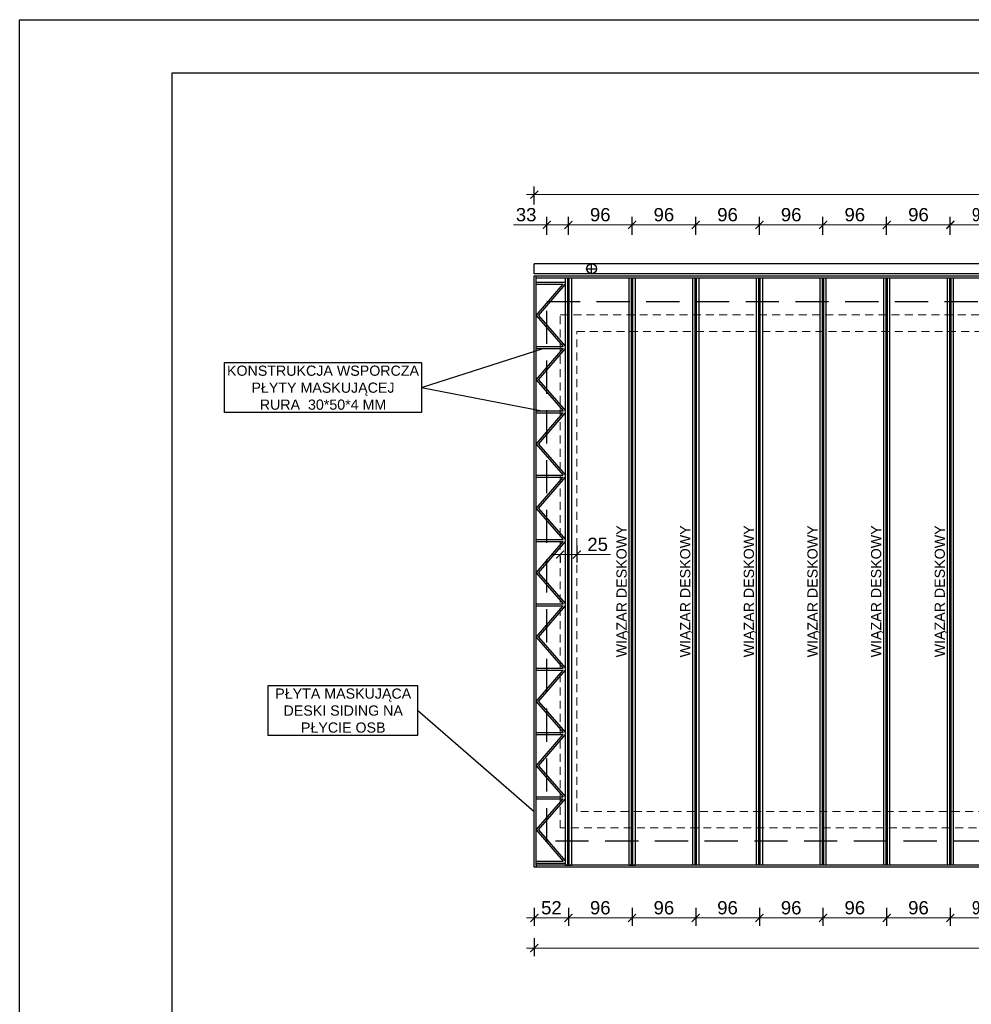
# Model space of a CAD drawing. Header units: millimetres. Extents: x 79929 to 85056, y -17684 to -14714.
# Tile 2 of 6: x 79929 to 81365, y -16199 to -14714. Entities that reach past the tile are written whole.
import ezdxf

# ---------------------------------------------------------------- set-up
doc = ezdxf.new("R2010")
doc.units = ezdxf.units.MM
doc.header["$LTSCALE"] = 100
doc.header["$MEASUREMENT"] = 0
doc.linetypes.add('DASHED', pattern=[0.75, 0.5, -0.25])
doc.linetypes.add('KRESKOWA-SREDNIA', pattern=[0.2, 0.12, -0.08])
for name, color, linetype in [('! rynny i ruru spustowe', 1, 'Continuous'), ('! wymiarowanie', 1, 'Continuous'), ('! ŚCIANY', 2, 'Continuous'), ('Warstwa1', 1, 'Continuous'), ('Warstwa4', 4, 'Continuous'), ('WENTYLACJAPRZER', 1, 'DASHED'), ('WYMIARY', 1, 'Continuous')]:
    doc.layers.add(name, color=color, linetype=linetype)
doc.styles.add('styl1', font='ARIAL.TTF', dxfattribs={"height": 20})
doc.dimstyles.new('ISO-25$0', dxfattribs={"dimtxt": 10, "dimasz": 10, "dimexe": 5, "dimexo": 12, "dimgap": 2, "dimtad": 1, "dimdec": 0, "dimtxsty": 'Standard', "dimblk": 'ARCHTICK', "dimcen": 2.5, "dimdle": 5, "dimadec": 0, "dimazin": 0, "dimtfac": 1, "dimtdec": 0, "dimtmove": 0, "dimatfit": 3, "dimfxl": 1, "dimlwd": 0, "dimarcsym": 0})

# ---------------------------------------------------------------- blocks, each defined once
blk = doc.blocks.new('_ArchTick')
at = {"layer": 'Warstwa1', "color": 0, "const_width": 0.15}
blk.add_lwpolyline([(-0.5, -0.5), (0.5, 0.5)], dxfattribs=at)
blk = doc.blocks.new('*D19')
at = {"layer": 'Defpoints', "color": 0, "linetype": 'ByBlock'}
for p in [(80769.5, -15502.3), (80744.5, -15518.7), (80769.5, -15520.8)]:
    blk.add_point(p, dxfattribs=at)
at = {"layer": 'WENTYLACJAPRZER', "color": 1, "linetype": 'ByBlock', "lineweight": -2}
for p, q in [((80769.5, -15507.3), (80769.5, -15532.8)), ((80744.5, -15523.7), (80744.5, -15532.8))]:
    blk.add_line(p, q, dxfattribs=at)
at = {"layer": 'WENTYLACJAPRZER', "color": 1, "linetype": 'ByBlock', "lineweight": 0}
for p, q in [((80732.5, -15520.8), (80769.5, -15520.8)), ((80769.5, -15520.8), (80820.7, -15520.8))]:
    blk.add_line(p, q, dxfattribs=at)
at = {"layer": 'WENTYLACJAPRZER', "color": 1, "linetype": 'ByBlock', "lineweight": 0, "xscale": 12, "yscale": 12, "zscale": 12, "rotation": 180}
blk.add_blockref('_ArchTick', (80744.5, -15520.8), dxfattribs=at)
at = {"layer": 'WENTYLACJAPRZER', "color": 1, "linetype": 'ByBlock', "lineweight": 0, "xscale": 12, "yscale": 12, "zscale": 12}
blk.add_blockref('_ArchTick', (80769.5, -15520.8), dxfattribs=at)
at = {"layer": 'WENTYLACJAPRZER', "color": 4, "linetype": 'ByBlock', "insert": (80801.1, -15505.6), "char_height": 20, "attachment_point": 5, "style": 'styl1'}
blk.add_mtext('25', dxfattribs=at)
blk = doc.blocks.new('*D20')
at = {"layer": 'Defpoints', "color": 0, "linetype": 'ByBlock'}
for p in [(80705.5, -16056.9), (82531.5, -16055.3), (80705.5, -16114.5)]:
    blk.add_point(p, dxfattribs=at)
at = {"layer": 'WENTYLACJAPRZER', "color": 1, "linetype": 'ByBlock', "lineweight": -2}
for p, q in [((80705.5, -16099.5), (80705.5, -16126.5)), ((82531.5, -16099.5), (82531.5, -16126.5))]:
    blk.add_line(p, q, dxfattribs=at)
at = {"layer": 'WENTYLACJAPRZER', "color": 1, "linetype": 'ByBlock', "lineweight": 0}
blk.add_line((82543.5, -16114.5), (80693.5, -16114.5), dxfattribs=at)
at = {"layer": 'WENTYLACJAPRZER', "color": 1, "linetype": 'ByBlock', "lineweight": 0, "xscale": 12, "yscale": 12, "zscale": 12, "rotation": 180}
blk.add_blockref('_ArchTick', (80705.5, -16114.5), dxfattribs=at)
at = {"layer": 'WENTYLACJAPRZER', "color": 1, "linetype": 'ByBlock', "lineweight": 0, "xscale": 12, "yscale": 12, "zscale": 12}
blk.add_blockref('_ArchTick', (82531.5, -16114.5), dxfattribs=at)
at = {"layer": 'WENTYLACJAPRZER', "color": 4, "linetype": 'ByBlock', "insert": (81618.5, -16099.3), "char_height": 20, "attachment_point": 5, "style": 'styl1'}
blk.add_mtext('1826', dxfattribs=at)
blk = doc.blocks.new('*D21')
at = {"layer": 'Defpoints', "color": 0, "linetype": 'ByBlock'}
for p in [(80757, -15989.3), (80853, -15989.3), (80853, -16068.9)]:
    blk.add_point(p, dxfattribs=at)
at = {"layer": 'WENTYLACJAPRZER', "color": 1, "linetype": 'ByBlock', "lineweight": -2}
for p, q in [((80757, -16053.9), (80757, -16080.9)), ((80853, -16053.9), (80853, -16080.9))]:
    blk.add_line(p, q, dxfattribs=at)
at = {"layer": 'WENTYLACJAPRZER', "color": 1, "linetype": 'ByBlock', "lineweight": 0}
blk.add_line((80745, -16068.9), (80865, -16068.9), dxfattribs=at)
at = {"layer": 'WENTYLACJAPRZER', "color": 1, "linetype": 'ByBlock', "lineweight": 0, "xscale": 12, "yscale": 12, "zscale": 12, "rotation": 180}
blk.add_blockref('_ArchTick', (80757, -16068.9), dxfattribs=at)
at = {"layer": 'WENTYLACJAPRZER', "color": 1, "linetype": 'ByBlock', "lineweight": 0, "xscale": 12, "yscale": 12, "zscale": 12}
blk.add_blockref('_ArchTick', (80853, -16068.9), dxfattribs=at)
at = {"layer": 'WENTYLACJAPRZER', "color": 4, "linetype": 'ByBlock', "insert": (80805, -16053.7), "char_height": 20, "attachment_point": 5, "style": 'styl1'}
blk.add_mtext('96', dxfattribs=at)
blk = doc.blocks.new('*D22')
at = {"layer": 'Defpoints', "color": 0, "linetype": 'ByBlock'}
for p in [(80705.5, -15989.3), (80757, -15989.3), (80705.5, -16068.9)]:
    blk.add_point(p, dxfattribs=at)
at = {"layer": 'WENTYLACJAPRZER', "color": 1, "linetype": 'ByBlock', "lineweight": -2}
for p, q in [((80705.5, -16053.9), (80705.5, -16080.9)), ((80757, -16053.9), (80757, -16080.9))]:
    blk.add_line(p, q, dxfattribs=at)
at = {"layer": 'WENTYLACJAPRZER', "color": 1, "linetype": 'ByBlock', "lineweight": 0}
blk.add_line((80769, -16068.9), (80693.5, -16068.9), dxfattribs=at)
at = {"layer": 'WENTYLACJAPRZER', "color": 1, "linetype": 'ByBlock', "lineweight": 0, "xscale": 12, "yscale": 12, "zscale": 12, "rotation": 180}
blk.add_blockref('_ArchTick', (80705.5, -16068.9), dxfattribs=at)
at = {"layer": 'WENTYLACJAPRZER', "color": 1, "linetype": 'ByBlock', "lineweight": 0, "xscale": 12, "yscale": 12, "zscale": 12}
blk.add_blockref('_ArchTick', (80757, -16068.9), dxfattribs=at)
at = {"layer": 'WENTYLACJAPRZER', "color": 4, "linetype": 'ByBlock', "insert": (80731.3, -16053.7), "char_height": 20, "attachment_point": 5, "style": 'styl1'}
blk.add_mtext('52', dxfattribs=at)
blk = doc.blocks.new('*D23')
at = {"layer": 'Defpoints', "color": 0, "linetype": 'ByBlock'}
for p in [(80853, -15989.3), (80949, -15989.3), (80949, -16068.9)]:
    blk.add_point(p, dxfattribs=at)
at = {"layer": 'WENTYLACJAPRZER', "color": 1, "linetype": 'ByBlock', "lineweight": -2}
for p, q in [((80853, -16053.9), (80853, -16080.9)), ((80949, -16053.9), (80949, -16080.9))]:
    blk.add_line(p, q, dxfattribs=at)
at = {"layer": 'WENTYLACJAPRZER', "color": 1, "linetype": 'ByBlock', "lineweight": 0}
blk.add_line((80841, -16068.9), (80961, -16068.9), dxfattribs=at)
at = {"layer": 'WENTYLACJAPRZER', "color": 1, "linetype": 'ByBlock', "lineweight": 0, "xscale": 12, "yscale": 12, "zscale": 12, "rotation": 180}
blk.add_blockref('_ArchTick', (80853, -16068.9), dxfattribs=at)
at = {"layer": 'WENTYLACJAPRZER', "color": 1, "linetype": 'ByBlock', "lineweight": 0, "xscale": 12, "yscale": 12, "zscale": 12}
blk.add_blockref('_ArchTick', (80949, -16068.9), dxfattribs=at)
at = {"layer": 'WENTYLACJAPRZER', "color": 4, "linetype": 'ByBlock', "insert": (80901, -16053.7), "char_height": 20, "attachment_point": 5, "style": 'styl1'}
blk.add_mtext('96', dxfattribs=at)
blk = doc.blocks.new('*D24')
at = {"layer": 'Defpoints', "color": 0, "linetype": 'ByBlock'}
for p in [(80949, -15989.3), (81045, -15989.3), (81045, -16068.9)]:
    blk.add_point(p, dxfattribs=at)
at = {"layer": 'WENTYLACJAPRZER', "color": 1, "linetype": 'ByBlock', "lineweight": -2}
for p, q in [((80949, -16053.9), (80949, -16080.9)), ((81045, -16053.9), (81045, -16080.9))]:
    blk.add_line(p, q, dxfattribs=at)
at = {"layer": 'WENTYLACJAPRZER', "color": 1, "linetype": 'ByBlock', "lineweight": 0}
blk.add_line((80937, -16068.9), (81057, -16068.9), dxfattribs=at)
at = {"layer": 'WENTYLACJAPRZER', "color": 1, "linetype": 'ByBlock', "lineweight": 0, "xscale": 12, "yscale": 12, "zscale": 12, "rotation": 180}
blk.add_blockref('_ArchTick', (80949, -16068.9), dxfattribs=at)
at = {"layer": 'WENTYLACJAPRZER', "color": 1, "linetype": 'ByBlock', "lineweight": 0, "xscale": 12, "yscale": 12, "zscale": 12}
blk.add_blockref('_ArchTick', (81045, -16068.9), dxfattribs=at)
at = {"layer": 'WENTYLACJAPRZER', "color": 4, "linetype": 'ByBlock', "insert": (80997, -16053.7), "char_height": 20, "attachment_point": 5, "style": 'styl1'}
blk.add_mtext('96', dxfattribs=at)
blk = doc.blocks.new('*D25')
at = {"layer": 'Defpoints', "color": 0, "linetype": 'ByBlock'}
for p in [(81045, -15989.3), (81141, -15989.3), (81141, -16068.9)]:
    blk.add_point(p, dxfattribs=at)
at = {"layer": 'WENTYLACJAPRZER', "color": 1, "linetype": 'ByBlock', "lineweight": -2}
for p, q in [((81045, -16053.9), (81045, -16080.9)), ((81141, -16053.9), (81141, -16080.9))]:
    blk.add_line(p, q, dxfattribs=at)
at = {"layer": 'WENTYLACJAPRZER', "color": 1, "linetype": 'ByBlock', "lineweight": 0}
blk.add_line((81033, -16068.9), (81153, -16068.9), dxfattribs=at)
at = {"layer": 'WENTYLACJAPRZER', "color": 1, "linetype": 'ByBlock', "lineweight": 0, "xscale": 12, "yscale": 12, "zscale": 12, "rotation": 180}
blk.add_blockref('_ArchTick', (81045, -16068.9), dxfattribs=at)
at = {"layer": 'WENTYLACJAPRZER', "color": 1, "linetype": 'ByBlock', "lineweight": 0, "xscale": 12, "yscale": 12, "zscale": 12}
blk.add_blockref('_ArchTick', (81141, -16068.9), dxfattribs=at)
at = {"layer": 'WENTYLACJAPRZER', "color": 4, "linetype": 'ByBlock', "insert": (81093, -16053.7), "char_height": 20, "attachment_point": 5, "style": 'styl1'}
blk.add_mtext('96', dxfattribs=at)
blk = doc.blocks.new('*D26')
at = {"layer": 'Defpoints', "color": 0, "linetype": 'ByBlock'}
for p in [(81141, -15989.3), (81237, -15989.3), (81237, -16068.9)]:
    blk.add_point(p, dxfattribs=at)
at = {"layer": 'WENTYLACJAPRZER', "color": 1, "linetype": 'ByBlock', "lineweight": -2}
for p, q in [((81141, -16053.9), (81141, -16080.9)), ((81237, -16053.9), (81237, -16080.9))]:
    blk.add_line(p, q, dxfattribs=at)
at = {"layer": 'WENTYLACJAPRZER', "color": 1, "linetype": 'ByBlock', "lineweight": 0}
blk.add_line((81129, -16068.9), (81249, -16068.9), dxfattribs=at)
at = {"layer": 'WENTYLACJAPRZER', "color": 1, "linetype": 'ByBlock', "lineweight": 0, "xscale": 12, "yscale": 12, "zscale": 12, "rotation": 180}
blk.add_blockref('_ArchTick', (81141, -16068.9), dxfattribs=at)
at = {"layer": 'WENTYLACJAPRZER', "color": 1, "linetype": 'ByBlock', "lineweight": 0, "xscale": 12, "yscale": 12, "zscale": 12}
blk.add_blockref('_ArchTick', (81237, -16068.9), dxfattribs=at)
at = {"layer": 'WENTYLACJAPRZER', "color": 4, "linetype": 'ByBlock', "insert": (81189, -16053.7), "char_height": 20, "attachment_point": 5, "style": 'styl1'}
blk.add_mtext('96', dxfattribs=at)
blk = doc.blocks.new('*D27')
at = {"layer": 'Defpoints', "color": 0, "linetype": 'ByBlock'}
for p in [(81237, -15989.3), (81333, -15989.3), (81333, -16068.9)]:
    blk.add_point(p, dxfattribs=at)
at = {"layer": 'WENTYLACJAPRZER', "color": 1, "linetype": 'ByBlock', "lineweight": -2}
for p, q in [((81237, -16053.9), (81237, -16080.9)), ((81333, -16053.9), (81333, -16080.9))]:
    blk.add_line(p, q, dxfattribs=at)
at = {"layer": 'WENTYLACJAPRZER', "color": 1, "linetype": 'ByBlock', "lineweight": 0}
blk.add_line((81225, -16068.9), (81345, -16068.9), dxfattribs=at)
at = {"layer": 'WENTYLACJAPRZER', "color": 1, "linetype": 'ByBlock', "lineweight": 0, "xscale": 12, "yscale": 12, "zscale": 12, "rotation": 180}
blk.add_blockref('_ArchTick', (81237, -16068.9), dxfattribs=at)
at = {"layer": 'WENTYLACJAPRZER', "color": 1, "linetype": 'ByBlock', "lineweight": 0, "xscale": 12, "yscale": 12, "zscale": 12}
blk.add_blockref('_ArchTick', (81333, -16068.9), dxfattribs=at)
at = {"layer": 'WENTYLACJAPRZER', "color": 4, "linetype": 'ByBlock', "insert": (81285, -16053.7), "char_height": 20, "attachment_point": 5, "style": 'styl1'}
blk.add_mtext('96', dxfattribs=at)
blk = doc.blocks.new('*D28')
at = {"layer": 'Defpoints', "color": 0, "linetype": 'ByBlock'}
for p in [(81333, -15989.3), (81429, -15989.3), (81429, -16068.9)]:
    blk.add_point(p, dxfattribs=at)
at = {"layer": 'WENTYLACJAPRZER', "color": 1, "linetype": 'ByBlock', "lineweight": -2}
for p, q in [((81333, -16053.9), (81333, -16080.9)), ((81429, -16053.9), (81429, -16080.9))]:
    blk.add_line(p, q, dxfattribs=at)
at = {"layer": 'WENTYLACJAPRZER', "color": 1, "linetype": 'ByBlock', "lineweight": 0}
blk.add_line((81321, -16068.9), (81441, -16068.9), dxfattribs=at)
at = {"layer": 'WENTYLACJAPRZER', "color": 1, "linetype": 'ByBlock', "lineweight": 0, "xscale": 12, "yscale": 12, "zscale": 12, "rotation": 180}
blk.add_blockref('_ArchTick', (81333, -16068.9), dxfattribs=at)
at = {"layer": 'WENTYLACJAPRZER', "color": 1, "linetype": 'ByBlock', "lineweight": 0, "xscale": 12, "yscale": 12, "zscale": 12}
blk.add_blockref('_ArchTick', (81429, -16068.9), dxfattribs=at)
at = {"layer": 'WENTYLACJAPRZER', "color": 4, "linetype": 'ByBlock', "insert": (81381, -16053.7), "char_height": 20, "attachment_point": 5, "style": 'styl1'}
blk.add_mtext('96', dxfattribs=at)
blk = doc.blocks.new('*D41')
at = {"layer": 'Defpoints', "color": 0, "linetype": 'ByBlock'}
for p in [(80705.5, -14978), (80705.5, -15035.6), (82531.5, -15037.2)]:
    blk.add_point(p, dxfattribs=at)
at = {"layer": 'WENTYLACJAPRZER', "color": 1, "linetype": 'ByBlock', "lineweight": -2}
for p, q in [((80705.5, -14993), (80705.5, -14966)), ((82531.5, -14993), (82531.5, -14966))]:
    blk.add_line(p, q, dxfattribs=at)
at = {"layer": 'WENTYLACJAPRZER', "color": 1, "linetype": 'ByBlock', "lineweight": 0}
blk.add_line((82543.5, -14978), (80693.5, -14978), dxfattribs=at)
at = {"layer": 'WENTYLACJAPRZER', "color": 1, "linetype": 'ByBlock', "lineweight": 0, "xscale": 12, "yscale": 12, "zscale": 12, "rotation": 180}
blk.add_blockref('_ArchTick', (80705.5, -14978), dxfattribs=at)
at = {"layer": 'WENTYLACJAPRZER', "color": 1, "linetype": 'ByBlock', "lineweight": 0, "xscale": 12, "yscale": 12, "zscale": 12}
blk.add_blockref('_ArchTick', (82531.5, -14978), dxfattribs=at)
at = {"layer": 'WENTYLACJAPRZER', "color": 4, "linetype": 'ByBlock', "insert": (81618.5, -14962.8), "char_height": 20, "attachment_point": 5, "style": 'styl1'}
blk.add_mtext('1826', dxfattribs=at)
blk = doc.blocks.new('*D42')
at = {"layer": 'Defpoints', "color": 0, "linetype": 'ByBlock'}
for p in [(80853, -15023.7), (80757, -15103.3), (80853, -15103.3)]:
    blk.add_point(p, dxfattribs=at)
at = {"layer": 'WENTYLACJAPRZER', "color": 1, "linetype": 'ByBlock', "lineweight": -2}
for p, q in [((80757, -15038.7), (80757, -15011.7)), ((80853, -15038.7), (80853, -15011.7))]:
    blk.add_line(p, q, dxfattribs=at)
at = {"layer": 'WENTYLACJAPRZER', "color": 1, "linetype": 'ByBlock', "lineweight": 0}
blk.add_line((80745, -15023.7), (80865, -15023.7), dxfattribs=at)
at = {"layer": 'WENTYLACJAPRZER', "color": 1, "linetype": 'ByBlock', "lineweight": 0, "xscale": 12, "yscale": 12, "zscale": 12, "rotation": 180}
blk.add_blockref('_ArchTick', (80757, -15023.7), dxfattribs=at)
at = {"layer": 'WENTYLACJAPRZER', "color": 1, "linetype": 'ByBlock', "lineweight": 0, "xscale": 12, "yscale": 12, "zscale": 12}
blk.add_blockref('_ArchTick', (80853, -15023.7), dxfattribs=at)
at = {"layer": 'WENTYLACJAPRZER', "color": 4, "linetype": 'ByBlock', "insert": (80805, -15008.4), "char_height": 20, "attachment_point": 5, "style": 'styl1'}
blk.add_mtext('96', dxfattribs=at)
blk = doc.blocks.new('*D43')
at = {"layer": 'Defpoints', "color": 0, "linetype": 'ByBlock'}
for p in [(80724.5, -15023.7), (80757, -15103.3), (80724.5, -15121.3)]:
    blk.add_point(p, dxfattribs=at)
at = {"layer": 'WENTYLACJAPRZER', "color": 1, "linetype": 'ByBlock', "lineweight": -2}
for p, q in [((80724.5, -15038.7), (80724.5, -15011.7)), ((80757, -15038.7), (80757, -15011.7))]:
    blk.add_line(p, q, dxfattribs=at)
at = {"layer": 'WENTYLACJAPRZER', "color": 1, "linetype": 'ByBlock', "lineweight": 0}
for p, q in [((80724.5, -15023.7), (80673.9, -15023.7)), ((80769, -15023.7), (80724.5, -15023.7))]:
    blk.add_line(p, q, dxfattribs=at)
at = {"layer": 'WENTYLACJAPRZER', "color": 1, "linetype": 'ByBlock', "lineweight": 0, "xscale": 12, "yscale": 12, "zscale": 12, "rotation": 180}
blk.add_blockref('_ArchTick', (80724.5, -15023.7), dxfattribs=at)
at = {"layer": 'WENTYLACJAPRZER', "color": 1, "linetype": 'ByBlock', "lineweight": 0, "xscale": 12, "yscale": 12, "zscale": 12}
blk.add_blockref('_ArchTick', (80757, -15023.7), dxfattribs=at)
at = {"layer": 'WENTYLACJAPRZER', "color": 4, "linetype": 'ByBlock', "insert": (80693.2, -15008.4), "char_height": 20, "attachment_point": 5, "style": 'styl1'}
blk.add_mtext('33', dxfattribs=at)
blk = doc.blocks.new('*D44')
at = {"layer": 'Defpoints', "color": 0, "linetype": 'ByBlock'}
for p in [(80949, -15023.7), (80853, -15103.3), (80949, -15103.3)]:
    blk.add_point(p, dxfattribs=at)
at = {"layer": 'WENTYLACJAPRZER', "color": 1, "linetype": 'ByBlock', "lineweight": -2}
for p, q in [((80853, -15038.7), (80853, -15011.7)), ((80949, -15038.7), (80949, -15011.7))]:
    blk.add_line(p, q, dxfattribs=at)
at = {"layer": 'WENTYLACJAPRZER', "color": 1, "linetype": 'ByBlock', "lineweight": 0}
blk.add_line((80841, -15023.7), (80961, -15023.7), dxfattribs=at)
at = {"layer": 'WENTYLACJAPRZER', "color": 1, "linetype": 'ByBlock', "lineweight": 0, "xscale": 12, "yscale": 12, "zscale": 12, "rotation": 180}
blk.add_blockref('_ArchTick', (80853, -15023.7), dxfattribs=at)
at = {"layer": 'WENTYLACJAPRZER', "color": 1, "linetype": 'ByBlock', "lineweight": 0, "xscale": 12, "yscale": 12, "zscale": 12}
blk.add_blockref('_ArchTick', (80949, -15023.7), dxfattribs=at)
at = {"layer": 'WENTYLACJAPRZER', "color": 4, "linetype": 'ByBlock', "insert": (80901, -15008.4), "char_height": 20, "attachment_point": 5, "style": 'styl1'}
blk.add_mtext('96', dxfattribs=at)
blk = doc.blocks.new('*D45')
at = {"layer": 'Defpoints', "color": 0, "linetype": 'ByBlock'}
for p in [(81045, -15023.7), (80949, -15103.3), (81045, -15103.3)]:
    blk.add_point(p, dxfattribs=at)
at = {"layer": 'WENTYLACJAPRZER', "color": 1, "linetype": 'ByBlock', "lineweight": -2}
for p, q in [((80949, -15038.7), (80949, -15011.7)), ((81045, -15038.7), (81045, -15011.7))]:
    blk.add_line(p, q, dxfattribs=at)
at = {"layer": 'WENTYLACJAPRZER', "color": 1, "linetype": 'ByBlock', "lineweight": 0}
blk.add_line((80937, -15023.7), (81057, -15023.7), dxfattribs=at)
at = {"layer": 'WENTYLACJAPRZER', "color": 1, "linetype": 'ByBlock', "lineweight": 0, "xscale": 12, "yscale": 12, "zscale": 12, "rotation": 180}
blk.add_blockref('_ArchTick', (80949, -15023.7), dxfattribs=at)
at = {"layer": 'WENTYLACJAPRZER', "color": 1, "linetype": 'ByBlock', "lineweight": 0, "xscale": 12, "yscale": 12, "zscale": 12}
blk.add_blockref('_ArchTick', (81045, -15023.7), dxfattribs=at)
at = {"layer": 'WENTYLACJAPRZER', "color": 4, "linetype": 'ByBlock', "insert": (80997, -15008.4), "char_height": 20, "attachment_point": 5, "style": 'styl1'}
blk.add_mtext('96', dxfattribs=at)
blk = doc.blocks.new('*D46')
at = {"layer": 'Defpoints', "color": 0, "linetype": 'ByBlock'}
for p in [(81141, -15023.7), (81045, -15103.3), (81141, -15103.3)]:
    blk.add_point(p, dxfattribs=at)
at = {"layer": 'WENTYLACJAPRZER', "color": 1, "linetype": 'ByBlock', "lineweight": -2}
for p, q in [((81045, -15038.7), (81045, -15011.7)), ((81141, -15038.7), (81141, -15011.7))]:
    blk.add_line(p, q, dxfattribs=at)
at = {"layer": 'WENTYLACJAPRZER', "color": 1, "linetype": 'ByBlock', "lineweight": 0}
blk.add_line((81033, -15023.7), (81153, -15023.7), dxfattribs=at)
at = {"layer": 'WENTYLACJAPRZER', "color": 1, "linetype": 'ByBlock', "lineweight": 0, "xscale": 12, "yscale": 12, "zscale": 12, "rotation": 180}
blk.add_blockref('_ArchTick', (81045, -15023.7), dxfattribs=at)
at = {"layer": 'WENTYLACJAPRZER', "color": 1, "linetype": 'ByBlock', "lineweight": 0, "xscale": 12, "yscale": 12, "zscale": 12}
blk.add_blockref('_ArchTick', (81141, -15023.7), dxfattribs=at)
at = {"layer": 'WENTYLACJAPRZER', "color": 4, "linetype": 'ByBlock', "insert": (81093, -15008.4), "char_height": 20, "attachment_point": 5, "style": 'styl1'}
blk.add_mtext('96', dxfattribs=at)
blk = doc.blocks.new('*D47')
at = {"layer": 'Defpoints', "color": 0, "linetype": 'ByBlock'}
for p in [(81237, -15023.7), (81141, -15103.3), (81237, -15103.3)]:
    blk.add_point(p, dxfattribs=at)
at = {"layer": 'WENTYLACJAPRZER', "color": 1, "linetype": 'ByBlock', "lineweight": -2}
for p, q in [((81141, -15038.7), (81141, -15011.7)), ((81237, -15038.7), (81237, -15011.7))]:
    blk.add_line(p, q, dxfattribs=at)
at = {"layer": 'WENTYLACJAPRZER', "color": 1, "linetype": 'ByBlock', "lineweight": 0}
blk.add_line((81129, -15023.7), (81249, -15023.7), dxfattribs=at)
at = {"layer": 'WENTYLACJAPRZER', "color": 1, "linetype": 'ByBlock', "lineweight": 0, "xscale": 12, "yscale": 12, "zscale": 12, "rotation": 180}
blk.add_blockref('_ArchTick', (81141, -15023.7), dxfattribs=at)
at = {"layer": 'WENTYLACJAPRZER', "color": 1, "linetype": 'ByBlock', "lineweight": 0, "xscale": 12, "yscale": 12, "zscale": 12}
blk.add_blockref('_ArchTick', (81237, -15023.7), dxfattribs=at)
at = {"layer": 'WENTYLACJAPRZER', "color": 4, "linetype": 'ByBlock', "insert": (81189, -15008.4), "char_height": 20, "attachment_point": 5, "style": 'styl1'}
blk.add_mtext('96', dxfattribs=at)
blk = doc.blocks.new('*D48')
at = {"layer": 'Defpoints', "color": 0, "linetype": 'ByBlock'}
for p in [(81333, -15023.7), (81237, -15103.3), (81333, -15103.3)]:
    blk.add_point(p, dxfattribs=at)
at = {"layer": 'WENTYLACJAPRZER', "color": 1, "linetype": 'ByBlock', "lineweight": -2}
for p, q in [((81237, -15038.7), (81237, -15011.7)), ((81333, -15038.7), (81333, -15011.7))]:
    blk.add_line(p, q, dxfattribs=at)
at = {"layer": 'WENTYLACJAPRZER', "color": 1, "linetype": 'ByBlock', "lineweight": 0}
blk.add_line((81225, -15023.7), (81345, -15023.7), dxfattribs=at)
at = {"layer": 'WENTYLACJAPRZER', "color": 1, "linetype": 'ByBlock', "lineweight": 0, "xscale": 12, "yscale": 12, "zscale": 12, "rotation": 180}
blk.add_blockref('_ArchTick', (81237, -15023.7), dxfattribs=at)
at = {"layer": 'WENTYLACJAPRZER', "color": 1, "linetype": 'ByBlock', "lineweight": 0, "xscale": 12, "yscale": 12, "zscale": 12}
blk.add_blockref('_ArchTick', (81333, -15023.7), dxfattribs=at)
at = {"layer": 'WENTYLACJAPRZER', "color": 4, "linetype": 'ByBlock', "insert": (81285, -15008.4), "char_height": 20, "attachment_point": 5, "style": 'styl1'}
blk.add_mtext('96', dxfattribs=at)
blk = doc.blocks.new('*D49')
at = {"layer": 'Defpoints', "color": 0, "linetype": 'ByBlock'}
for p in [(81429, -15023.7), (81333, -15103.3), (81429, -15103.3)]:
    blk.add_point(p, dxfattribs=at)
at = {"layer": 'WENTYLACJAPRZER', "color": 1, "linetype": 'ByBlock', "lineweight": -2}
for p, q in [((81333, -15038.7), (81333, -15011.7)), ((81429, -15038.7), (81429, -15011.7))]:
    blk.add_line(p, q, dxfattribs=at)
at = {"layer": 'WENTYLACJAPRZER', "color": 1, "linetype": 'ByBlock', "lineweight": 0}
blk.add_line((81321, -15023.7), (81441, -15023.7), dxfattribs=at)
at = {"layer": 'WENTYLACJAPRZER', "color": 1, "linetype": 'ByBlock', "lineweight": 0, "xscale": 12, "yscale": 12, "zscale": 12, "rotation": 180}
blk.add_blockref('_ArchTick', (81333, -15023.7), dxfattribs=at)
at = {"layer": 'WENTYLACJAPRZER', "color": 1, "linetype": 'ByBlock', "lineweight": 0, "xscale": 12, "yscale": 12, "zscale": 12}
blk.add_blockref('_ArchTick', (81429, -15023.7), dxfattribs=at)
at = {"layer": 'WENTYLACJAPRZER', "color": 4, "linetype": 'ByBlock', "insert": (81381, -15008.4), "char_height": 20, "attachment_point": 5, "style": 'styl1'}
blk.add_mtext('96', dxfattribs=at)

msp = doc.modelspace()

# ---------------------------------------------------------------- linework, layer by layer
at = {"layer": '! rynny i ruru spustowe', "linetype": 'ByBlock'}
for p, q in [((80705.5, -15097.3), (80705.5, -15082.3)), ((80792, -15097.3), (80792, -15082.3)), ((80784.5, -15089.8), (80799.5, -15089.8))]:
    msp.add_line(p, q, dxfattribs=at)
for points in [[(82531.5, -15082.3), (80705.5, -15082.3)], [(82531.5, -15097.3), (80705.5, -15097.3)]]:
    msp.add_lwpolyline(points, dxfattribs=at)
msp.add_circle((80792, -15089.8), 7.5, dxfattribs=at)
at = {"layer": '! wymiarowanie', "color": 4}
msp.add_lwpolyline([(80159.2, -14794.2), (84049.2, -14794.2), (84049.2, -17604.2), (80159.2, -17604.2)], close=True, dxfattribs=at)
msp.add_lwpolyline([(80159.2, -14794.2), (84049.2, -14794.2), (84049.2, -17604.2), (80159.2, -17604.2)], close=True, dxfattribs=at)
at = {"layer": '! ŚCIANY', "linetype": 'KRESKOWA-SREDNIA', "lineweight": 5}
for points in [[(80744.5, -15159.3), (82492.5, -15159.3), (82492.5, -15933.3), (80744.5, -15933.3)], [(80769.5, -15184.3), (82467.5, -15184.3), (82467.5, -15908.3), (80769.5, -15908.3)]]:
    msp.add_lwpolyline(points, close=True, dxfattribs=at)
at = {"layer": 'Warstwa4'}
for p, q in [((80755.8, -15103.3), (80755.8, -15989.3)), ((80851.8, -15103.3), (80851.8, -15989.3)), ((80947.8, -15103.3), (80947.8, -15989.3)), ((81043.8, -15103.3), (81043.8, -15989.3)), ((81139.8, -15103.3), (81139.8, -15989.3)), ((81235.8, -15103.3), (81235.8, -15989.3)), ((81331.8, -15103.3), (81331.8, -15989.3))]:
    msp.add_line(p, q, dxfattribs=at)
msp.add_lwpolyline([(79929.2, -14714.2), (84129.2, -14714.2), (84129.2, -17684.2), (79929.2, -17684.2)], close=True, dxfattribs=at)
msp.add_lwpolyline([(79929.2, -14714.2), (84129.2, -14714.2), (84129.2, -17684.2), (79929.2, -17684.2)], close=True, dxfattribs=at)
for points in [[(80752.6, -15989.3), (80752.6, -15103.3), (80755.8, -15103.3), (80755.8, -15989.3)], [(80752.6, -15989.3), (80752.6, -15103.3), (80761.5, -15103.3), (80761.5, -15989.3)], [(80758.3, -15989.3), (80758.3, -15103.3), (80761.5, -15103.3), (80761.5, -15989.3)], [(80848.6, -15989.3), (80848.6, -15103.3), (80851.8, -15103.3), (80851.8, -15989.3)], [(80848.6, -15989.3), (80848.6, -15103.3), (80857.5, -15103.3), (80857.5, -15989.3)], [(80854.3, -15989.3), (80854.3, -15103.3), (80857.5, -15103.3), (80857.5, -15989.3)], [(80944.6, -15989.3), (80944.6, -15103.3), (80947.8, -15103.3), (80947.8, -15989.3)], [(80944.6, -15989.3), (80944.6, -15103.3), (80953.5, -15103.3), (80953.5, -15989.3)], [(80950.3, -15989.3), (80950.3, -15103.3), (80953.5, -15103.3), (80953.5, -15989.3)], [(81040.6, -15989.3), (81040.6, -15103.3), (81043.8, -15103.3), (81043.8, -15989.3)], [(81040.6, -15989.3), (81040.6, -15103.3), (81049.5, -15103.3), (81049.5, -15989.3)], [(81046.3, -15989.3), (81046.3, -15103.3), (81049.5, -15103.3), (81049.5, -15989.3)], [(81136.6, -15989.3), (81136.6, -15103.3), (81139.8, -15103.3), (81139.8, -15989.3)], [(81136.6, -15989.3), (81136.6, -15103.3), (81145.5, -15103.3), (81145.5, -15989.3)], [(81142.3, -15989.3), (81142.3, -15103.3), (81145.5, -15103.3), (81145.5, -15989.3)], [(81232.6, -15989.3), (81232.6, -15103.3), (81235.8, -15103.3), (81235.8, -15989.3)], [(81232.6, -15989.3), (81232.6, -15103.3), (81241.5, -15103.3), (81241.5, -15989.3)], [(81238.3, -15989.3), (81238.3, -15103.3), (81241.5, -15103.3), (81241.5, -15989.3)], [(81328.6, -15989.3), (81328.6, -15103.3), (81331.8, -15103.3), (81331.8, -15989.3)], [(81328.6, -15989.3), (81328.6, -15103.3), (81337.5, -15103.3), (81337.5, -15989.3)], [(81334.3, -15989.3), (81334.3, -15103.3), (81337.5, -15103.3), (81337.5, -15989.3)]]:
    msp.add_lwpolyline(points, dxfattribs=at)
at = {"layer": 'WENTYLACJAPRZER', "linetype": 'ByBlock'}
for p, q in [((80708.5, -15103.3), (80708.5, -15100.3)), ((80708.5, -15110.3), (80752.6, -15110.3)), ((80708.5, -15113.3), (80748.9, -15113.3)), ((80708.5, -15160.3), (80748.9, -15113.3)), ((80712, -15160.3), (80752.6, -15113.3)), ((80708.5, -15160.3), (80748.9, -15207.3)), ((80712, -15160.3), (80752.6, -15207.3)), ((80535.4, -15269), (80718.9, -15210.1)), ((80708.5, -15207.3), (80748.9, -15207.3)), ((80708.5, -15210.3), (80748.9, -15210.3)), ((80708.5, -15257.3), (80748.9, -15210.3)), ((80712, -15257.3), (80752.6, -15210.3)), ((80708.5, -15257.3), (80748.9, -15304.3)), ((80712, -15257.3), (80752.6, -15304.3)), ((80535.4, -15269), (80716.7, -15304.1)), ((80708.5, -15304.3), (80748.9, -15304.3)), ((80708.5, -15307.3), (80748.9, -15307.3)), ((80708.5, -15354.3), (80748.9, -15307.3)), ((80712, -15354.3), (80752.6, -15307.3)), ((80708.5, -15354.3), (80748.9, -15401.3)), ((80712, -15354.3), (80752.6, -15401.3)), ((80708.5, -15401.3), (80748.9, -15401.3)), ((80708.5, -15404.3), (80748.9, -15404.3)), ((80708.5, -15451.3), (80748.9, -15404.3)), ((80712, -15451.3), (80752.6, -15404.3)), ((80708.5, -15451.3), (80748.9, -15498.3)), ((80712, -15451.3), (80752.6, -15498.3)), ((80708.5, -15498.3), (80748.9, -15498.3)), ((80708.5, -15501.3), (80748.9, -15501.3)), ((80708.5, -15548.3), (80748.9, -15501.3)), ((80712, -15548.3), (80752.6, -15501.3)), ((80708.5, -15548.3), (80748.9, -15595.3)), ((80712, -15548.3), (80752.6, -15595.3)), ((80708.5, -15595.3), (80748.9, -15595.3)), ((80708.5, -15598.3), (80748.9, -15598.3)), ((80708.5, -15645.3), (80748.9, -15598.3)), ((80712, -15645.3), (80752.6, -15598.3)), ((80708.5, -15645.3), (80748.9, -15692.3)), ((80712, -15645.3), (80752.6, -15692.3)), ((80708.5, -15692.3), (80748.9, -15692.3)), ((80708.5, -15695.3), (80748.9, -15695.3)), ((80708.5, -15742.3), (80748.9, -15695.3)), ((80712, -15742.3), (80752.6, -15695.3)), ((80708.5, -15742.3), (80748.9, -15789.3)), ((80712, -15742.3), (80752.6, -15789.3)), ((80705.5, -15909), (80529.2, -15756)), ((80708.5, -15789.3), (80748.9, -15789.3)), ((80708.5, -15792.3), (80748.9, -15792.3)), ((80708.5, -15839.3), (80748.9, -15792.3)), ((80712, -15839.3), (80752.6, -15792.3)), ((80708.5, -15839.3), (80748.9, -15886.3)), ((80712, -15839.3), (80752.6, -15886.3)), ((80708.5, -15886.3), (80748.9, -15886.3)), ((80708.5, -15889.3), (80748.9, -15889.3)), ((80708.5, -15936.3), (80748.9, -15889.3)), ((80712, -15936.3), (80752.6, -15889.3)), ((80708.5, -15936.3), (80748.9, -15983.3)), ((80712, -15936.3), (80752.6, -15983.3)), ((80708.5, -15983.3), (80748.9, -15983.3)), ((80708.5, -15986.3), (80752.6, -15986.3)), ((80708.5, -15989.3), (80708.5, -15992.3)), ((80752.6, -15989.3), (80761.5, -15989.3)), ((80848.6, -15989.3), (80857.5, -15989.3))]:
    msp.add_line(p, q, dxfattribs=at)
at = {"layer": 'WENTYLACJAPRZER'}
msp.add_lwpolyline([(80724.5, -15139.3), (82512.5, -15139.3), (82512.5, -15953.3), (80724.5, -15953.3)], close=True, dxfattribs=at)
at = {"layer": 'WENTYLACJAPRZER', "linetype": 'ByBlock'}
for points in [[(80238.4, -15231.3), (80535.4, -15231.3), (80535.4, -15306.7), (80238.4, -15306.7)], [(80304, -15718.3), (80529.2, -15718.3), (80529.2, -15793.7), (80304, -15793.7)]]:
    msp.add_lwpolyline(points, close=True, dxfattribs=at)
at = {"layer": 'WYMIARY', "linetype": 'ByBlock'}
for points in [[(80705.5, -15100.3), (82531.5, -15100.3), (82531.5, -15992.3), (80705.5, -15992.3)], [(80708.5, -15103.3), (82528.5, -15103.3), (82528.5, -15989.3), (80708.5, -15989.3)]]:
    msp.add_lwpolyline(points, close=True, dxfattribs=at)

# ---------------------------------------------------------------- texts
at = {"layer": 'Warstwa4', "char_height": 15.36, "attachment_point": 5, "style": 'styl1'}
for s, insert in [('{\\fArial|b0|i0|c238|p34;KONSTRUKCJA WSPORCZA\\PPŁYTY MASKUJĄCEJ\\PRURA  30*50*4 MM}', (80386.8, -15269.3)), ('{\\fArial|b0|i0|c238|p34;PŁYTA MASKUJĄCA\\PDESKI SIDING NA\\PPŁYCIE OSB}', (80417.3, -15756.3))]:
    msp.add_mtext(s, dxfattribs=dict(at, insert=insert))
at = {"layer": 'Warstwa4', "char_height": 15.36, "attachment_point": 5, "rotation": 90, "style": 'styl1'}
for insert in [(80839.4, -15576.4), (80935.4, -15576.4), (81031.4, -15576.4), (81127.4, -15576.4), (81223.4, -15576.4), (81319.4, -15576.4)]:
    msp.add_mtext('{\\fArial|b0|i0|c238|p34;WIĄZAR DESKOWY}', dxfattribs=dict(at, insert=insert))

# ---------------------------------------------------------------- dimensions: what is measured, and where the dimension line sits
at = {"layer": 'WENTYLACJAPRZER', "linetype": 'ByBlock'}
for base, p1, p2, override, picture, middle in [((80705.5, -14978), (82531.5, -15037.2), (80705.5, -15035.6), {"dimtxt": 20, "dimasz": 12, "dimexe": 12, "dimexo": 5, "dimgap": 5, "dimtxsty": 'styl1', "dimblk": 'ArchTick', "dimdle": 12, "dimclrd": 1, "dimclre": 1, "dimclrt": 4, "dimldrblk": 'ArchTick', "dimfxl": 15, "dimfxlon": 1}, '*D41', (81618.5, -14962.8)), ((80724.5440252, -15023.6505883), (80757.0440252, -15103.259889), (80724.5440252, -15121.259889), {"dimtxt": 20, "dimasz": 12, "dimexe": 12, "dimexo": 5, "dimgap": 5, "dimtxsty": 'styl1', "dimdle": 12, "dimclrd": 1, "dimclre": 1, "dimclrt": 4, "dimldrblk": 'ArchTick', "dimfxl": 15, "dimfxlon": 1}, '*D43', (80693.2261535, -15008.4323073)), ((80853, -15023.7), (80757, -15103.3), (80853, -15103.3), {"dimtxt": 20, "dimasz": 12, "dimexe": 12, "dimexo": 5, "dimgap": 5, "dimtxsty": 'styl1', "dimblk": 'ArchTick', "dimdle": 12, "dimclrd": 1, "dimclre": 1, "dimclrt": 4, "dimldrblk": 'ArchTick', "dimfxl": 15, "dimfxlon": 1}, '*D42', (80805, -15008.4)), ((80949, -15023.7), (80853, -15103.3), (80949, -15103.3), {"dimtxt": 20, "dimasz": 12, "dimexe": 12, "dimexo": 5, "dimgap": 5, "dimtxsty": 'styl1', "dimblk": 'ArchTick', "dimdle": 12, "dimclrd": 1, "dimclre": 1, "dimclrt": 4, "dimldrblk": 'ArchTick', "dimfxl": 15, "dimfxlon": 1}, '*D44', (80901, -15008.4)), ((81045, -15023.7), (80949, -15103.3), (81045, -15103.3), {"dimtxt": 20, "dimasz": 12, "dimexe": 12, "dimexo": 5, "dimgap": 5, "dimtxsty": 'styl1', "dimblk": 'ArchTick', "dimdle": 12, "dimclrd": 1, "dimclre": 1, "dimclrt": 4, "dimldrblk": 'ArchTick', "dimfxl": 15, "dimfxlon": 1}, '*D45', (80997, -15008.4)), ((81141, -15023.7), (81045, -15103.3), (81141, -15103.3), {"dimtxt": 20, "dimasz": 12, "dimexe": 12, "dimexo": 5, "dimgap": 5, "dimtxsty": 'styl1', "dimblk": 'ArchTick', "dimdle": 12, "dimclrd": 1, "dimclre": 1, "dimclrt": 4, "dimldrblk": 'ArchTick', "dimfxl": 15, "dimfxlon": 1}, '*D46', (81093, -15008.4)), ((81237, -15023.7), (81141, -15103.3), (81237, -15103.3), {"dimtxt": 20, "dimasz": 12, "dimexe": 12, "dimexo": 5, "dimgap": 5, "dimtxsty": 'styl1', "dimblk": 'ArchTick', "dimdle": 12, "dimclrd": 1, "dimclre": 1, "dimclrt": 4, "dimldrblk": 'ArchTick', "dimfxl": 15, "dimfxlon": 1}, '*D47', (81189, -15008.4)), ((81333, -15023.7), (81237, -15103.3), (81333, -15103.3), {"dimtxt": 20, "dimasz": 12, "dimexe": 12, "dimexo": 5, "dimgap": 5, "dimtxsty": 'styl1', "dimblk": 'ArchTick', "dimdle": 12, "dimclrd": 1, "dimclre": 1, "dimclrt": 4, "dimldrblk": 'ArchTick', "dimfxl": 15, "dimfxlon": 1}, '*D48', (81285, -15008.4)), ((81429, -15023.7), (81333, -15103.3), (81429, -15103.3), {"dimtxt": 20, "dimasz": 12, "dimexe": 12, "dimexo": 5, "dimgap": 5, "dimtxsty": 'styl1', "dimblk": 'ArchTick', "dimdle": 12, "dimclrd": 1, "dimclre": 1, "dimclrt": 4, "dimldrblk": 'ArchTick', "dimfxl": 15, "dimfxlon": 1}, '*D49', (81381, -15008.4)), ((80769.5, -15520.8), (80744.5, -15518.7), (80769.5, -15502.3), {"dimasz": 12, "dimexe": 12, "dimexo": 5, "dimgap": 5, "dimtxsty": 'styl1', "dimdle": 12, "dimclrd": 1, "dimclre": 1, "dimclrt": 4, "dimldrblk": 'ArchTick'}, '*D19', (80801.1, -15505.6)), ((80705.5440252, -16068.8691896), (80757.0440252, -15989.259889), (80705.5440252, -15989.259889), {"dimtxt": 20, "dimasz": 12, "dimexe": 12, "dimexo": 5, "dimgap": 5, "dimtxsty": 'styl1', "dimdle": 12, "dimclrd": 1, "dimclre": 1, "dimclrt": 4, "dimldrblk": 'ArchTick', "dimfxl": 15, "dimfxlon": 1}, '*D22', (80731.2940252, -16053.6577299)), ((80853, -16068.9), (80757, -15989.3), (80853, -15989.3), {"dimtxt": 20, "dimasz": 12, "dimexe": 12, "dimexo": 5, "dimgap": 5, "dimtxsty": 'styl1', "dimblk": 'ArchTick', "dimdle": 12, "dimclrd": 1, "dimclre": 1, "dimclrt": 4, "dimldrblk": 'ArchTick', "dimfxl": 15, "dimfxlon": 1}, '*D21', (80805, -16053.7)), ((80949, -16068.9), (80853, -15989.3), (80949, -15989.3), {"dimtxt": 20, "dimasz": 12, "dimexe": 12, "dimexo": 5, "dimgap": 5, "dimtxsty": 'styl1', "dimblk": 'ArchTick', "dimdle": 12, "dimclrd": 1, "dimclre": 1, "dimclrt": 4, "dimldrblk": 'ArchTick', "dimfxl": 15, "dimfxlon": 1}, '*D23', (80901, -16053.7)), ((81045, -16068.9), (80949, -15989.3), (81045, -15989.3), {"dimtxt": 20, "dimasz": 12, "dimexe": 12, "dimexo": 5, "dimgap": 5, "dimtxsty": 'styl1', "dimblk": 'ArchTick', "dimdle": 12, "dimclrd": 1, "dimclre": 1, "dimclrt": 4, "dimldrblk": 'ArchTick', "dimfxl": 15, "dimfxlon": 1}, '*D24', (80997, -16053.7)), ((81141, -16068.9), (81045, -15989.3), (81141, -15989.3), {"dimtxt": 20, "dimasz": 12, "dimexe": 12, "dimexo": 5, "dimgap": 5, "dimtxsty": 'styl1', "dimblk": 'ArchTick', "dimdle": 12, "dimclrd": 1, "dimclre": 1, "dimclrt": 4, "dimldrblk": 'ArchTick', "dimfxl": 15, "dimfxlon": 1}, '*D25', (81093, -16053.7)), ((81237, -16068.9), (81141, -15989.3), (81237, -15989.3), {"dimtxt": 20, "dimasz": 12, "dimexe": 12, "dimexo": 5, "dimgap": 5, "dimtxsty": 'styl1', "dimblk": 'ArchTick', "dimdle": 12, "dimclrd": 1, "dimclre": 1, "dimclrt": 4, "dimldrblk": 'ArchTick', "dimfxl": 15, "dimfxlon": 1}, '*D26', (81189, -16053.7)), ((81333, -16068.9), (81237, -15989.3), (81333, -15989.3), {"dimtxt": 20, "dimasz": 12, "dimexe": 12, "dimexo": 5, "dimgap": 5, "dimtxsty": 'styl1', "dimblk": 'ArchTick', "dimdle": 12, "dimclrd": 1, "dimclre": 1, "dimclrt": 4, "dimldrblk": 'ArchTick', "dimfxl": 15, "dimfxlon": 1}, '*D27', (81285, -16053.7)), ((81429, -16068.9), (81333, -15989.3), (81429, -15989.3), {"dimtxt": 20, "dimasz": 12, "dimexe": 12, "dimexo": 5, "dimgap": 5, "dimtxsty": 'styl1', "dimblk": 'ArchTick', "dimdle": 12, "dimclrd": 1, "dimclre": 1, "dimclrt": 4, "dimldrblk": 'ArchTick', "dimfxl": 15, "dimfxlon": 1}, '*D28', (81381, -16053.7)), ((80705.5, -16114.5), (82531.5, -16055.3), (80705.5, -16056.9), {"dimtxt": 20, "dimasz": 12, "dimexe": 12, "dimexo": 5, "dimgap": 5, "dimtxsty": 'styl1', "dimblk": 'ArchTick', "dimdle": 12, "dimclrd": 1, "dimclre": 1, "dimclrt": 4, "dimldrblk": 'ArchTick', "dimfxl": 15, "dimfxlon": 1}, '*D20', (81618.5, -16099.3))]:
    dim = msp.add_linear_dim(base=base, p1=p1, p2=p2, dimstyle='ISO-25$0', override=override, dxfattribs=at)
    dim.commit()
    dim.dimension.update_dxf_attribs({"geometry": picture, "text_midpoint": middle})

doc.saveas('drawing.dxf')
